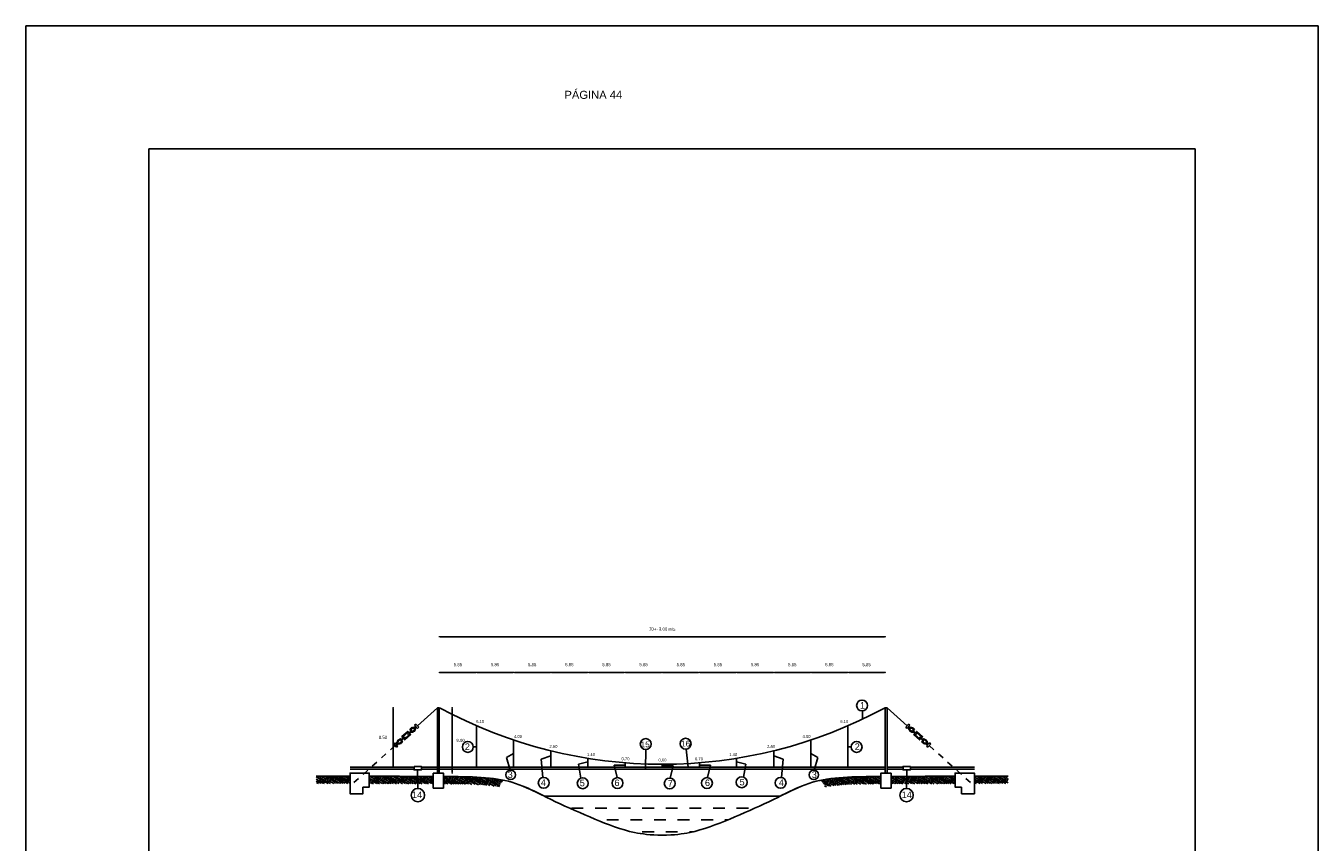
# Model space of a CAD drawing. Header units: metres. Extents: x 2644 to 4131, y 3282 to 4383.
# Tile 40 of 53: x 3071 to 3092, y 4370 to 4383. Entities that reach past the tile are written whole.
import ezdxf

# ---------------------------------------------------------------- set-up
doc = ezdxf.new("R2010")
doc.units = ezdxf.units.M
doc.linetypes.add('ACAD_ISO03W100', pattern=[30, 12, -18])
doc.layers.add('Dibujo', color=7, linetype='Continuous')
doc.styles.get("Standard").update_dxf_attribs({"font": 'arial.ttf'})
doc.dimstyles.new('gestion', dxfattribs={"dimscale": 0, "dimtxt": 0.025, "dimasz": 0.025, "dimexe": 0.02, "dimexo": 0.07, "dimgap": 0.01, "dimtad": 2, "dimtih": 1, "dimtoh": 1, "dimzin": 0, "dimdsep": 46, "dimtxsty": 'Standard', "dimblk": 'DOT', "dimcen": 0, "dimse1": 1, "dimse2": 1, "dimadec": 0, "dimazin": 0, "dimtm": 1e-09, "dimtfac": 1, "dimtix": 1, "dimtmove": 1, "dimatfit": 0, "dimldrblk": 'DOTSMALL', "dimfxl": 1, "dimtolj": 1, "dimtzin": 0, "dimarcsym": 2})
pattern_1 = [(241, (1828.41865, 2989.29177), (0.0298835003, -0.1042161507), [0.076661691, -0.076661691]), (241, (1828.4438, 2989.27783), (0.0298835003, -0.1042161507), [0.076661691, -0.076661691]), (241, (1828.46894, 2989.263895), (0.0298835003, -0.1042161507), [0.076661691, -0.076661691]), (331, (1828.472676, 2989.25087), (0.1042161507, 0.0298835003), [0.076661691, -0.076661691]), (331, (1828.45874, 2989.225724), (0.1042161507, 0.0298835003), [0.076661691, -0.076661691]), (331, (1828.4448, 2989.20058), (0.1042161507, 0.0298835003), [0.076661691, -0.076661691])]

# ---------------------------------------------------------------- blocks, each defined once
blk = doc.blocks.new('_Dot')
at = {"color": 0, "linetype": 'ByBlock', "lineweight": -2}
blk.add_line((-0.5, 0), (-1, 0), dxfattribs=at)
at = {"color": 0, "linetype": 'ByBlock', "const_width": 0.5}
blk.add_lwpolyline([(-0.25, 0, 1), (0.25, 0, 1)], format="xyb", close=True, dxfattribs=at)
blk = doc.blocks.new('*D452')
at = {"color": 0, "lineweight": -2, "transparency": 16777216}
blk.add_line((3077.754, 4372.455), (3078.308, 4372.455), dxfattribs=at)
at = {"layer": 'Defpoints', "color": 0, "transparency": 16777216}
for p in [(3078.333, 4372.455), (3077.729, 4370.916), (3078.333, 4370.916)]:
    blk.add_point(p, dxfattribs=at)
at = {"color": 0, "lineweight": -2, "transparency": 16777216, "xscale": 0.025, "yscale": 0.025, "zscale": 0.025, "rotation": 180}
blk.add_blockref('_Dot', (3077.729, 4372.455), dxfattribs=at)
at = {"color": 0, "lineweight": -2, "transparency": 16777216, "xscale": 0.025, "yscale": 0.025, "zscale": 0.025}
blk.add_blockref('_Dot', (3078.333, 4372.455), dxfattribs=at)
at = {"color": 0, "transparency": 16777216, "insert": (3078.031, 4372.581), "char_height": 0.05, "attachment_point": 5}
blk.add_mtext('\\A1;5.85', dxfattribs=at)
blk = doc.blocks.new('_DotSmall')
at = {"color": 0, "linetype": 'ByBlock', "const_width": 0.5}
blk.add_lwpolyline([(-0.0625, 0, 1), (0.0625, 0, 1)], format="xyb", close=True, dxfattribs=at)
blk = doc.blocks.new('*D453')
at = {"color": 0, "lineweight": -2, "transparency": 16777216}
blk.add_line((3077.754, 4373.035), (3084.948, 4373.035), dxfattribs=at)
at = {"layer": 'Defpoints', "color": 0, "transparency": 16777216}
for p in [(3084.973, 4373.035), (3077.729, 4370.916), (3084.973, 4370.916)]:
    blk.add_point(p, dxfattribs=at)
at = {"color": 0, "lineweight": -2, "transparency": 16777216, "xscale": 0.025, "yscale": 0.025, "zscale": 0.025, "rotation": 180}
blk.add_blockref('_Dot', (3077.729, 4373.035), dxfattribs=at)
at = {"color": 0, "lineweight": -2, "transparency": 16777216, "xscale": 0.025, "yscale": 0.025, "zscale": 0.025}
blk.add_blockref('_Dot', (3084.973, 4373.035), dxfattribs=at)
at = {"color": 0, "transparency": 16777216, "insert": (3081.351, 4373.16), "char_height": 0.05, "attachment_point": 5}
blk.add_mtext('\\A1;70+- 3.00 mts', dxfattribs=at)
blk = doc.blocks.new('*D454')
at = {"color": 0, "lineweight": -2, "transparency": 16777216}
blk.add_line((3078.358, 4372.455), (3078.911, 4372.455), dxfattribs=at)
at = {"layer": 'Defpoints', "color": 0, "transparency": 16777216}
for p in [(3078.936, 4372.455), (3078.333, 4370.916), (3078.936, 4370.916)]:
    blk.add_point(p, dxfattribs=at)
at = {"color": 0, "lineweight": -2, "transparency": 16777216, "xscale": 0.025, "yscale": 0.025, "zscale": 0.025, "rotation": 180}
blk.add_blockref('_Dot', (3078.333, 4372.455), dxfattribs=at)
at = {"color": 0, "lineweight": -2, "transparency": 16777216, "xscale": 0.025, "yscale": 0.025, "zscale": 0.025}
blk.add_blockref('_Dot', (3078.936, 4372.455), dxfattribs=at)
at = {"color": 0, "transparency": 16777216, "insert": (3078.635, 4372.581), "char_height": 0.05, "attachment_point": 5}
blk.add_mtext('\\A1;5.85', dxfattribs=at)
blk = doc.blocks.new('*D455')
at = {"color": 0, "lineweight": -2, "transparency": 16777216}
blk.add_line((3078.961, 4372.455), (3079.515, 4372.455), dxfattribs=at)
at = {"layer": 'Defpoints', "color": 0, "transparency": 16777216}
for p in [(3079.54, 4372.455), (3078.936, 4370.916), (3079.54, 4370.916)]:
    blk.add_point(p, dxfattribs=at)
at = {"color": 0, "lineweight": -2, "transparency": 16777216, "xscale": 0.025, "yscale": 0.025, "zscale": 0.025, "rotation": 180}
blk.add_blockref('_Dot', (3078.936, 4372.455), dxfattribs=at)
at = {"color": 0, "lineweight": -2, "transparency": 16777216, "xscale": 0.025, "yscale": 0.025, "zscale": 0.025}
blk.add_blockref('_Dot', (3079.54, 4372.455), dxfattribs=at)
at = {"color": 0, "transparency": 16777216, "insert": (3079.238, 4372.581), "char_height": 0.05, "attachment_point": 5}
blk.add_mtext('\\A1;5.85', dxfattribs=at)
blk = doc.blocks.new('*D456')
at = {"color": 0, "lineweight": -2, "transparency": 16777216}
blk.add_line((3079.565, 4372.455), (3080.119, 4372.455), dxfattribs=at)
at = {"layer": 'Defpoints', "color": 0, "transparency": 16777216}
for p in [(3080.144, 4372.455), (3079.54, 4370.916), (3080.144, 4370.916)]:
    blk.add_point(p, dxfattribs=at)
at = {"color": 0, "lineweight": -2, "transparency": 16777216, "xscale": 0.025, "yscale": 0.025, "zscale": 0.025, "rotation": 180}
blk.add_blockref('_Dot', (3079.54, 4372.455), dxfattribs=at)
at = {"color": 0, "lineweight": -2, "transparency": 16777216, "xscale": 0.025, "yscale": 0.025, "zscale": 0.025}
blk.add_blockref('_Dot', (3080.144, 4372.455), dxfattribs=at)
at = {"color": 0, "transparency": 16777216, "insert": (3079.842, 4372.581), "char_height": 0.05, "attachment_point": 5}
blk.add_mtext('\\A1;5.85', dxfattribs=at)
blk = doc.blocks.new('*D457')
at = {"color": 0, "lineweight": -2, "transparency": 16777216}
blk.add_line((3080.169, 4372.455), (3080.722, 4372.455), dxfattribs=at)
at = {"layer": 'Defpoints', "color": 0, "transparency": 16777216}
for p in [(3080.747, 4372.455), (3080.144, 4370.916), (3080.747, 4370.916)]:
    blk.add_point(p, dxfattribs=at)
at = {"color": 0, "lineweight": -2, "transparency": 16777216, "xscale": 0.025, "yscale": 0.025, "zscale": 0.025, "rotation": 180}
blk.add_blockref('_Dot', (3080.144, 4372.455), dxfattribs=at)
at = {"color": 0, "lineweight": -2, "transparency": 16777216, "xscale": 0.025, "yscale": 0.025, "zscale": 0.025}
blk.add_blockref('_Dot', (3080.747, 4372.455), dxfattribs=at)
at = {"color": 0, "transparency": 16777216, "insert": (3080.445, 4372.581), "char_height": 0.05, "attachment_point": 5}
blk.add_mtext('\\A1;5.85', dxfattribs=at)
blk = doc.blocks.new('*D458')
at = {"color": 0, "lineweight": -2, "transparency": 16777216}
blk.add_line((3080.772, 4372.455), (3081.326, 4372.455), dxfattribs=at)
at = {"layer": 'Defpoints', "color": 0, "transparency": 16777216}
for p in [(3081.351, 4372.455), (3080.747, 4370.916), (3081.351, 4370.916)]:
    blk.add_point(p, dxfattribs=at)
at = {"color": 0, "lineweight": -2, "transparency": 16777216, "xscale": 0.025, "yscale": 0.025, "zscale": 0.025, "rotation": 180}
blk.add_blockref('_Dot', (3080.747, 4372.455), dxfattribs=at)
at = {"color": 0, "lineweight": -2, "transparency": 16777216, "xscale": 0.025, "yscale": 0.025, "zscale": 0.025}
blk.add_blockref('_Dot', (3081.351, 4372.455), dxfattribs=at)
at = {"color": 0, "transparency": 16777216, "insert": (3081.049, 4372.581), "char_height": 0.05, "attachment_point": 5}
blk.add_mtext('\\A1;5.85', dxfattribs=at)
blk = doc.blocks.new('*D459')
at = {"color": 0, "lineweight": -2, "transparency": 16777216}
blk.add_line((3081.376, 4372.455), (3081.93, 4372.455), dxfattribs=at)
at = {"layer": 'Defpoints', "color": 0, "transparency": 16777216}
for p in [(3081.955, 4372.455), (3081.351, 4370.916), (3081.955, 4370.916)]:
    blk.add_point(p, dxfattribs=at)
at = {"color": 0, "lineweight": -2, "transparency": 16777216, "xscale": 0.025, "yscale": 0.025, "zscale": 0.025, "rotation": 180}
blk.add_blockref('_Dot', (3081.351, 4372.455), dxfattribs=at)
at = {"color": 0, "lineweight": -2, "transparency": 16777216, "xscale": 0.025, "yscale": 0.025, "zscale": 0.025}
blk.add_blockref('_Dot', (3081.955, 4372.455), dxfattribs=at)
at = {"color": 0, "transparency": 16777216, "insert": (3081.653, 4372.581), "char_height": 0.05, "attachment_point": 5}
blk.add_mtext('\\A1;5.85', dxfattribs=at)
blk = doc.blocks.new('*D460')
at = {"color": 0, "lineweight": -2, "transparency": 16777216}
blk.add_line((3081.98, 4372.455), (3082.533, 4372.455), dxfattribs=at)
at = {"layer": 'Defpoints', "color": 0, "transparency": 16777216}
for p in [(3082.558, 4372.455), (3081.955, 4370.916), (3082.558, 4370.916)]:
    blk.add_point(p, dxfattribs=at)
at = {"color": 0, "lineweight": -2, "transparency": 16777216, "xscale": 0.025, "yscale": 0.025, "zscale": 0.025, "rotation": 180}
blk.add_blockref('_Dot', (3081.955, 4372.455), dxfattribs=at)
at = {"color": 0, "lineweight": -2, "transparency": 16777216, "xscale": 0.025, "yscale": 0.025, "zscale": 0.025}
blk.add_blockref('_Dot', (3082.558, 4372.455), dxfattribs=at)
at = {"color": 0, "transparency": 16777216, "insert": (3082.256, 4372.581), "char_height": 0.05, "attachment_point": 5}
blk.add_mtext('\\A1;5.85', dxfattribs=at)
blk = doc.blocks.new('*D461')
at = {"color": 0, "lineweight": -2, "transparency": 16777216}
blk.add_line((3082.583, 4372.455), (3083.137, 4372.455), dxfattribs=at)
at = {"layer": 'Defpoints', "color": 0, "transparency": 16777216}
for p in [(3083.162, 4372.455), (3082.558, 4370.916), (3083.162, 4370.916)]:
    blk.add_point(p, dxfattribs=at)
at = {"color": 0, "lineweight": -2, "transparency": 16777216, "xscale": 0.025, "yscale": 0.025, "zscale": 0.025, "rotation": 180}
blk.add_blockref('_Dot', (3082.558, 4372.455), dxfattribs=at)
at = {"color": 0, "lineweight": -2, "transparency": 16777216, "xscale": 0.025, "yscale": 0.025, "zscale": 0.025}
blk.add_blockref('_Dot', (3083.162, 4372.455), dxfattribs=at)
at = {"color": 0, "transparency": 16777216, "insert": (3082.86, 4372.581), "char_height": 0.05, "attachment_point": 5}
blk.add_mtext('\\A1;5.85', dxfattribs=at)
blk = doc.blocks.new('*D462')
at = {"color": 0, "lineweight": -2, "transparency": 16777216}
blk.add_line((3083.187, 4372.455), (3083.74, 4372.455), dxfattribs=at)
at = {"layer": 'Defpoints', "color": 0, "transparency": 16777216}
for p in [(3083.765, 4372.455), (3083.162, 4370.916), (3083.765, 4370.916)]:
    blk.add_point(p, dxfattribs=at)
at = {"color": 0, "lineweight": -2, "transparency": 16777216, "xscale": 0.025, "yscale": 0.025, "zscale": 0.025, "rotation": 180}
blk.add_blockref('_Dot', (3083.162, 4372.455), dxfattribs=at)
at = {"color": 0, "lineweight": -2, "transparency": 16777216, "xscale": 0.025, "yscale": 0.025, "zscale": 0.025}
blk.add_blockref('_Dot', (3083.765, 4372.455), dxfattribs=at)
at = {"color": 0, "transparency": 16777216, "insert": (3083.464, 4372.581), "char_height": 0.05, "attachment_point": 5}
blk.add_mtext('\\A1;5.85', dxfattribs=at)
blk = doc.blocks.new('*D463')
at = {"color": 0, "lineweight": -2, "transparency": 16777216}
blk.add_line((3083.79, 4372.455), (3084.344, 4372.455), dxfattribs=at)
at = {"layer": 'Defpoints', "color": 0, "transparency": 16777216}
for p in [(3084.369, 4372.455), (3083.765, 4370.916), (3084.369, 4370.916)]:
    blk.add_point(p, dxfattribs=at)
at = {"color": 0, "lineweight": -2, "transparency": 16777216, "xscale": 0.025, "yscale": 0.025, "zscale": 0.025, "rotation": 180}
blk.add_blockref('_Dot', (3083.765, 4372.455), dxfattribs=at)
at = {"color": 0, "lineweight": -2, "transparency": 16777216, "xscale": 0.025, "yscale": 0.025, "zscale": 0.025}
blk.add_blockref('_Dot', (3084.369, 4372.455), dxfattribs=at)
at = {"color": 0, "transparency": 16777216, "insert": (3084.067, 4372.581), "char_height": 0.05, "attachment_point": 5}
blk.add_mtext('\\A1;5.85', dxfattribs=at)
blk = doc.blocks.new('*D464')
at = {"color": 0, "lineweight": -2, "transparency": 16777216}
blk.add_line((3084.394, 4372.455), (3084.948, 4372.455), dxfattribs=at)
at = {"layer": 'Defpoints', "color": 0, "transparency": 16777216}
for p in [(3084.973, 4372.455), (3084.369, 4370.916), (3084.973, 4370.916)]:
    blk.add_point(p, dxfattribs=at)
at = {"color": 0, "lineweight": -2, "transparency": 16777216, "xscale": 0.025, "yscale": 0.025, "zscale": 0.025, "rotation": 180}
blk.add_blockref('_Dot', (3084.369, 4372.455), dxfattribs=at)
at = {"color": 0, "lineweight": -2, "transparency": 16777216, "xscale": 0.025, "yscale": 0.025, "zscale": 0.025}
blk.add_blockref('_Dot', (3084.973, 4372.455), dxfattribs=at)
at = {"color": 0, "transparency": 16777216, "insert": (3084.671, 4372.581), "char_height": 0.05, "attachment_point": 5}
blk.add_mtext('\\A1;5.85', dxfattribs=at)
blk = doc.blocks.new('*D679')
at = {"color": 0, "lineweight": -2, "transparency": 16777216}
blk.add_line((3077.938, 4370.844), (3077.938, 4371.856), dxfattribs=at)
at = {"layer": 'Defpoints', "color": 0, "transparency": 16777216}
for p in [(3077.729, 4371.881), (3077.938, 4371.881), (3077.729, 4370.819)]:
    blk.add_point(p, dxfattribs=at)
at = {"color": 0, "lineweight": -2, "transparency": 16777216, "xscale": 0.025, "yscale": 0.025, "zscale": 0.025}
for p, rotation in [((3077.938, 4371.881), 90), ((3077.938, 4370.819), 270)]:
    blk.add_blockref('_Dot', p, dxfattribs=dict(at, rotation=rotation))
at = {"color": 0, "transparency": 16777216, "insert": (3078.073, 4371.35), "char_height": 0.05, "attachment_point": 5}
blk.add_mtext('\\A1;9.00', dxfattribs=at)
blk = doc.blocks.new('*D680')
at = {"color": 0, "lineweight": -2, "transparency": 16777216}
blk.add_line((3076.978, 4370.941), (3076.978, 4371.856), dxfattribs=at)
at = {"layer": 'Defpoints', "color": 0, "transparency": 16777216}
for p in [(3076.978, 4371.881), (3077.697, 4371.881), (3077.318, 4370.916)]:
    blk.add_point(p, dxfattribs=at)
at = {"color": 0, "lineweight": -2, "transparency": 16777216, "xscale": 0.025, "yscale": 0.025, "zscale": 0.025}
for p, rotation in [((3076.978, 4371.881), 90), ((3076.978, 4370.916), 270)]:
    blk.add_blockref('_Dot', p, dxfattribs=dict(at, rotation=rotation))
at = {"color": 0, "transparency": 16777216, "insert": (3076.813, 4371.399), "char_height": 0.05, "attachment_point": 5}
blk.add_mtext('\\A1;8.50', dxfattribs=at)

msp = doc.modelspace()

# ---------------------------------------------------------------- hatches: boundary and pattern name
at = {"transparency": 33554687}
h = msp.add_hatch(dxfattribs=at)
h.set_pattern_fill('EARTH', color=256, scale=0.012073, angle=241)
h.set_pattern_definition(pattern_1)
edge = h.paths.add_edge_path()
edge.add_spline(control_points=[(3076.278, 4370.768), (3076.122, 4370.768), (3075.941, 4370.768), (3075.728, 4370.768)], knot_values=[0, 0, 0, 0, 0.223346, 0.223346, 0.223346, 0.223346], degree=3, periodic=0)
edge.add_line((3075.728, 4370.768), (3075.728, 4370.647))
edge.add_spline(control_points=[(3075.728, 4370.647), (3075.92, 4370.647), (3076.086, 4370.647), (3076.247, 4370.647), (3076.263, 4370.647), (3076.278, 4370.647)], knot_values=[0, 0, 0, 0, 0.201552, 0.201552, 0.223346, 0.223346, 0.223346, 0.223346], degree=3, periodic=0)
edge.add_line((3076.278, 4370.647), (3076.278, 4370.768))
h = msp.add_hatch(dxfattribs=at)
h.set_pattern_fill('EARTH', color=256, scale=0.012073, angle=241)
h.set_pattern_definition(pattern_1)
edge = h.paths.add_edge_path()
edge.add_spline(control_points=[(3077.631, 4370.764), (3077.523, 4370.764), (3077.246, 4370.765), (3076.926, 4370.767), (3076.591, 4370.767)], knot_values=[0.391055, 0.391055, 0.391055, 0.391055, 0.816754, 1.425699, 1.425699, 1.425699, 1.425699], degree=3, periodic=0)
edge.add_line((3076.591, 4370.767), (3076.591, 4370.646))
edge.add_spline(control_points=[(3076.591, 4370.646), (3076.702, 4370.646), (3076.797, 4370.646), (3077.047, 4370.645), (3077.169, 4370.645), (3077.406, 4370.644), (3077.522, 4370.644), (3077.63, 4370.643)], knot_values=[0.391202, 0.391202, 0.391202, 0.391202, 0.592546, 0.592546, 0.995527, 0.995527, 1.425699, 1.425699, 1.425699, 1.425699], degree=3, periodic=0)
edge.add_line((3077.631, 4370.643), (3077.631, 4370.764))
h = msp.add_hatch(dxfattribs=at)
h.set_pattern_fill('EARTH', color=256, scale=0.012073, angle=241)
h.set_pattern_definition(pattern_1)
edge = h.paths.add_edge_path()
edge.add_spline(control_points=[(3078.77, 4370.704), (3078.718, 4370.714), (3078.503, 4370.749), (3078.185, 4370.76), (3077.879, 4370.763), (3077.796, 4370.763)], knot_values=[1.649805, 1.649805, 1.649805, 1.649805, 1.976795, 2.976795, 3.32699, 3.32699, 3.32699, 3.32699], degree=3, periodic=0)
edge.add_line((3077.796, 4370.763), (3077.796, 4370.642))
edge.add_spline(control_points=[(3077.796, 4370.642), (3077.92, 4370.642), (3078.035, 4370.64), (3078.25, 4370.636), (3078.35, 4370.632), (3078.534, 4370.618), (3078.617, 4370.609), (3078.697, 4370.595), (3078.698, 4370.594), (3078.7, 4370.594)], knot_values=[1.650847, 1.650847, 1.650847, 1.650847, 2.174145, 2.174145, 2.698486, 2.698486, 3.216199, 3.216199, 3.22529, 3.22529, 3.22529, 3.22529], degree=3, periodic=0)
edge.add_line((3078.7, 4370.594), (3078.77, 4370.704))
h = msp.add_hatch(dxfattribs=at)
h.set_pattern_fill('EARTH', color=256, scale=0.012073, angle=241)
h.set_pattern_definition(pattern_1)
edge = h.paths.add_edge_path()
edge.add_spline(control_points=[(3083.932, 4370.704), (3083.984, 4370.714), (3084.199, 4370.749), (3084.517, 4370.76), (3084.823, 4370.763), (3084.906, 4370.763)], knot_values=[1.649805, 1.649805, 1.649805, 1.649805, 1.976795, 2.976795, 3.32699, 3.32699, 3.32699, 3.32699], degree=3, periodic=0)
edge.add_line((3084.906, 4370.763), (3084.906, 4370.642))
edge.add_spline(control_points=[(3084.906, 4370.642), (3084.782, 4370.642), (3084.667, 4370.64), (3084.451, 4370.636), (3084.352, 4370.632), (3084.168, 4370.618), (3084.085, 4370.609), (3084.005, 4370.595), (3084.003, 4370.594), (3084.002, 4370.594)], knot_values=[1.650847, 1.650847, 1.650847, 1.650847, 2.174145, 2.174145, 2.698486, 2.698486, 3.216199, 3.216199, 3.22529, 3.22529, 3.22529, 3.22529], degree=3, periodic=0)
edge.add_line((3084.002, 4370.594), (3083.932, 4370.704))
h = msp.add_hatch(dxfattribs=at)
h.set_pattern_fill('EARTH', color=256, scale=0.012073, angle=241)
h.set_pattern_definition(pattern_1)
edge = h.paths.add_edge_path()
edge.add_spline(control_points=[(3085.071, 4370.764), (3085.179, 4370.764), (3085.456, 4370.765), (3085.775, 4370.767), (3086.111, 4370.767)], knot_values=[0.391055, 0.391055, 0.391055, 0.391055, 0.816754, 1.425699, 1.425699, 1.425699, 1.425699], degree=3, periodic=0)
edge.add_line((3086.111, 4370.767), (3086.111, 4370.646))
edge.add_spline(control_points=[(3086.111, 4370.646), (3086, 4370.646), (3085.905, 4370.646), (3085.655, 4370.645), (3085.533, 4370.645), (3085.295, 4370.644), (3085.18, 4370.644), (3085.072, 4370.643)], knot_values=[0.391202, 0.391202, 0.391202, 0.391202, 0.592546, 0.592546, 0.995527, 0.995527, 1.425699, 1.425699, 1.425699, 1.425699], degree=3, periodic=0)
edge.add_line((3085.071, 4370.643), (3085.071, 4370.764))
h = msp.add_hatch(dxfattribs=at)
h.set_pattern_fill('EARTH', color=256, scale=0.012073, angle=241)
h.set_pattern_definition(pattern_1)
edge = h.paths.add_edge_path()
edge.add_spline(control_points=[(3086.424, 4370.768), (3086.58, 4370.768), (3086.761, 4370.768), (3086.973, 4370.768)], knot_values=[0, 0, 0, 0, 0.223346, 0.223346, 0.223346, 0.223346], degree=3, periodic=0)
edge.add_line((3086.973, 4370.768), (3086.973, 4370.647))
edge.add_spline(control_points=[(3086.973, 4370.647), (3086.782, 4370.647), (3086.616, 4370.647), (3086.455, 4370.647), (3086.439, 4370.647), (3086.424, 4370.647)], knot_values=[0, 0, 0, 0, 0.201552, 0.201552, 0.223346, 0.223346, 0.223346, 0.223346], degree=3, periodic=0)
edge.add_line((3086.424, 4370.647), (3086.424, 4370.768))
h = msp.add_hatch()
h.set_pattern_fill('DASH', color=256, scale=0.060364, angle=180)
h.set_pattern_definition([(180, (-2087.69657, -1352.1624), (-0.191654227, -0.191654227), [0.191654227, -0.191654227])])
edge = h.paths.add_edge_path()
edge.add_spline(control_points=[(3081.351, 4369.808), (3081.551, 4369.813), (3081.907, 4369.853), (3082.442, 4370.066), (3082.957, 4370.288), (3083.207, 4370.413), (3083.265, 4370.442)], knot_values=[4.68403, 4.68403, 4.68403, 4.68403, 5.234078, 6.234078, 7.234078, 7.550048, 7.550048, 7.550048, 7.550048], degree=3, periodic=0)
edge.add_line((3083.265, 4370.442), (3079.437, 4370.442))
edge.add_spline(control_points=[(3079.437, 4370.442), (3079.495, 4370.413), (3079.745, 4370.288), (3080.26, 4370.066), (3080.795, 4369.853), (3081.151, 4369.813), (3081.351, 4369.808)], knot_values=[4.68403, 4.68403, 4.68403, 4.68403, 5, 6, 7, 7.550048, 7.550048, 7.550048, 7.550048], degree=3, periodic=0)

# ---------------------------------------------------------------- linework, layer by layer
for p, q in [((3077.697, 4371.881), (3077.372, 4371.589)), ((3077.697, 4370.819), (3077.697, 4371.881)), ((3077.697, 4371.881), (3077.729, 4371.881)), ((3077.729, 4370.819), (3077.729, 4371.881)), ((3084.604, 4371.694), (3084.604, 4371.828)), ((3084.973, 4370.819), (3084.973, 4371.881)), ((3085.005, 4371.881), (3084.973, 4371.881)), ((3085.005, 4370.819), (3085.005, 4371.881)), ((3085.005, 4371.881), (3085.33, 4371.589)), ((3077.348, 4371.616), (3077.328, 4371.598)), ((3077.328, 4371.598), (3077.375, 4371.545)), ((3077.395, 4371.563), (3077.348, 4371.616)), ((3078.333, 4370.916), (3078.333, 4371.588)), ((3084.369, 4370.916), (3084.369, 4371.588)), ((3085.307, 4371.563), (3085.353, 4371.616)), ((3085.373, 4371.598), (3085.327, 4371.545)), ((3085.353, 4371.616), (3085.373, 4371.598)), ((3077.107, 4371.361), (3077.141, 4371.389)), ((3077.119, 4371.358), (3077.147, 4371.382)), ((3077.15, 4371.397), (3077.161, 4371.406)), ((3077.157, 4371.39), (3077.167, 4371.399)), ((3077.226, 4371.465), (3077.216, 4371.456)), ((3077.233, 4371.457), (3077.222, 4371.448)), ((3077.264, 4371.497), (3077.236, 4371.472)), ((3077.275, 4371.494), (3077.242, 4371.465)), ((3077.375, 4371.545), (3077.395, 4371.563)), ((3085.327, 4371.545), (3085.307, 4371.563)), ((3085.426, 4371.494), (3085.46, 4371.465)), ((3085.438, 4371.497), (3085.466, 4371.472)), ((3085.469, 4371.457), (3085.48, 4371.448)), ((3085.475, 4371.465), (3085.486, 4371.456)), ((3085.545, 4371.39), (3085.535, 4371.399)), ((3085.552, 4371.397), (3085.541, 4371.406)), ((3085.583, 4371.358), (3085.554, 4371.382)), ((3085.594, 4371.361), (3085.561, 4371.389)), ((3077.008, 4371.31), (3076.988, 4371.292)), ((3076.988, 4371.292), (3077.034, 4371.239)), ((3077.055, 4371.256), (3077.008, 4371.31)), ((3077.034, 4371.239), (3077.055, 4371.256)), ((3078.281, 4371.243), (3078.333, 4371.243)), ((3078.936, 4370.916), (3078.936, 4371.356)), ((3079.54, 4370.916), (3079.54, 4371.181)), ((3081.078, 4370.884), (3081.085, 4371.202)), ((3081.774, 4370.916), (3081.74, 4371.208)), ((3083.162, 4370.916), (3083.162, 4371.181)), ((3083.765, 4370.916), (3083.765, 4371.356)), ((3084.421, 4371.243), (3084.369, 4371.243)), ((3085.647, 4371.256), (3085.694, 4371.31)), ((3085.667, 4371.239), (3085.647, 4371.256)), ((3085.714, 4371.292), (3085.667, 4371.239)), ((3085.694, 4371.31), (3085.714, 4371.292)), ((3078.936, 4371.136), (3078.822, 4371.073)), ((3078.822, 4371.073), (3078.88, 4370.867)), ((3079.54, 4371.101), (3079.385, 4371.044)), ((3079.385, 4371.044), (3079.411, 4370.747)), ((3080.144, 4371.002), (3079.991, 4370.965)), ((3079.991, 4370.965), (3080.031, 4370.738)), ((3080.144, 4370.916), (3080.144, 4371.059)), ((3080.747, 4370.95), (3080.569, 4370.946)), ((3080.569, 4370.946), (3080.617, 4370.746)), ((3080.747, 4370.916), (3080.747, 4370.986)), ((3081.351, 4370.916), (3081.351, 4370.962)), ((3081.351, 4370.942), (3081.529, 4370.937)), ((3081.955, 4370.916), (3081.955, 4370.986)), ((3081.955, 4370.95), (3082.133, 4370.946)), ((3082.133, 4370.946), (3082.085, 4370.746)), ((3082.558, 4370.916), (3082.558, 4371.059)), ((3082.558, 4371.002), (3082.711, 4370.965)), ((3082.711, 4370.965), (3082.673, 4370.752)), ((3083.162, 4371.101), (3083.316, 4371.044)), ((3083.316, 4371.044), (3083.291, 4370.747)), ((3083.765, 4371.136), (3083.879, 4371.073)), ((3083.879, 4371.073), (3083.822, 4370.867)), ((3076.278, 4370.916), (3077.318, 4370.916)), ((3076.278, 4370.884), (3077.318, 4370.884)), ((3077.38, 4370.569), (3077.376, 4370.871)), ((3077.438, 4370.916), (3077.697, 4370.916)), ((3077.438, 4370.884), (3077.697, 4370.884)), ((3077.729, 4370.916), (3084.973, 4370.916)), ((3077.729, 4370.916), (3078.477, 4370.916)), ((3077.729, 4370.884), (3084.973, 4370.884)), ((3081.529, 4370.937), (3081.481, 4370.738)), ((3085.264, 4370.916), (3085.005, 4370.916)), ((3085.264, 4370.884), (3085.005, 4370.884)), ((3085.322, 4370.569), (3085.326, 4370.871)), ((3086.424, 4370.916), (3085.384, 4370.916)), ((3086.424, 4370.884), (3085.384, 4370.884))]:
    msp.add_line(p, q)
at = {"linetype": 'ACAD_ISO03W100', "ltscale": 0.0005}
for p, q in [((3077.011, 4371.265), (3076.278, 4370.607)), ((3085.691, 4371.265), (3086.424, 4370.607))]:
    msp.add_line(p, q, dxfattribs=at)
at = {"color": 7, "lineweight": 0}
for p, q in [((3083.265, 4370.442), (3079.437, 4370.442)), ((3079.437, 4370.442), (3083.265, 4370.442))]:
    msp.add_line(p, q, dxfattribs=at)
for points in [[(3077.141, 4371.389), (3077.121, 4371.412), (3077.215, 4371.495), (3077.236, 4371.472)], [(3077.15, 4371.397), (3077.138, 4371.411), (3077.214, 4371.478), (3077.226, 4371.465)], [(3077.242, 4371.465), (3077.262, 4371.442), (3077.167, 4371.359), (3077.147, 4371.382)], [(3077.233, 4371.457), (3077.245, 4371.443), (3077.169, 4371.376), (3077.157, 4371.39)], [(3077.167, 4371.399), (3077.161, 4371.406)], [(3077.216, 4371.456), (3077.222, 4371.448)], [(3085.46, 4371.465), (3085.44, 4371.442), (3085.534, 4371.359), (3085.554, 4371.382)], [(3085.469, 4371.457), (3085.457, 4371.443), (3085.533, 4371.376), (3085.545, 4371.39)], [(3085.561, 4371.389), (3085.581, 4371.412), (3085.486, 4371.495), (3085.466, 4371.472)], [(3085.552, 4371.397), (3085.564, 4371.411), (3085.488, 4371.478), (3085.475, 4371.465)], [(3085.486, 4371.456), (3085.48, 4371.448)], [(3085.535, 4371.399), (3085.541, 4371.406)], [(3076.487, 4370.591), (3076.487, 4370.483), (3076.278, 4370.483), (3076.278, 4370.819), (3076.487, 4370.819)], [(3076.278, 4370.591), (3076.278, 4370.819), (3076.591, 4370.819), (3076.591, 4370.591), (3076.487, 4370.591)], [(3076.487, 4370.591), (3076.487, 4370.483), (3076.278, 4370.483), (3076.278, 4370.819), (3076.487, 4370.819)], [(3076.278, 4370.591), (3076.278, 4370.819), (3076.591, 4370.819), (3076.591, 4370.591), (3076.487, 4370.591)], [(3086.424, 4370.591), (3086.424, 4370.819), (3086.111, 4370.819), (3086.111, 4370.591), (3086.215, 4370.591)], [(3086.215, 4370.591), (3086.215, 4370.483), (3086.424, 4370.483), (3086.424, 4370.819), (3086.215, 4370.819)]]:
    msp.add_lwpolyline(points)
for points in [[(3077.318, 4370.928), (3077.438, 4370.928), (3077.438, 4370.871), (3077.318, 4370.871)], [(3077.631, 4370.819), (3077.796, 4370.819), (3077.796, 4370.576), (3077.631, 4370.576)], [(3085.071, 4370.819), (3084.906, 4370.819), (3084.906, 4370.576), (3085.071, 4370.576)], [(3085.384, 4370.928), (3085.264, 4370.928), (3085.264, 4370.871), (3085.384, 4370.871)]]:
    msp.add_lwpolyline(points, close=True)
for centre, radius in [((3084.599, 4371.917), 0.0887), ((3077.346, 4371.567), 0.0079), ((3085.356, 4371.567), 0.0079), ((3077.073, 4371.354), 0.0079), ((3077.087, 4371.363), 0.0079), ((3077.261, 4371.53), 0.0079), ((3077.261, 4371.53), 0.0079), ((3077.261, 4371.53), 0.0079), ((3077.261, 4371.53), 0.0079), ((3077.266, 4371.515), 0.0079), ((3077.266, 4371.515), 0.0079), ((3077.266, 4371.515), 0.0079), ((3077.273, 4371.541), 0.0079), ((3077.273, 4371.541), 0.0079), ((3077.273, 4371.541), 0.0079), ((3077.285, 4371.551), 0.0079), ((3077.285, 4371.551), 0.0079), ((3077.285, 4371.551), 0.0079), ((3077.285, 4371.551), 0.0079), ((3077.296, 4371.492), 0.0079), ((3077.301, 4371.553), 0.0079), ((3077.301, 4371.553), 0.0079), ((3077.301, 4371.553), 0.0079), ((3077.309, 4371.5), 0.0079), ((3077.309, 4371.5), 0.0079), ((3077.309, 4371.5), 0.0079), ((3077.309, 4371.5), 0.0079), ((3077.316, 4371.555), 0.0079), ((3077.323, 4371.508), 0.0079), ((3077.323, 4371.508), 0.0079), ((3077.323, 4371.508), 0.0079), ((3077.323, 4371.508), 0.0079), ((3077.33, 4371.522), 0.0079), ((3077.331, 4371.561), 0.0079), ((3077.338, 4371.536), 0.0079), ((3081.083, 4371.29), 0.0887), ((3081.73, 4371.296), 0.0887), ((3085.364, 4371.536), 0.0079), ((3085.371, 4371.561), 0.0079), ((3085.372, 4371.522), 0.0079), ((3085.379, 4371.508), 0.0079), ((3085.379, 4371.508), 0.0079), ((3085.379, 4371.508), 0.0079), ((3085.379, 4371.508), 0.0079), ((3085.386, 4371.555), 0.0079), ((3085.392, 4371.5), 0.0079), ((3085.392, 4371.5), 0.0079), ((3085.392, 4371.5), 0.0079), ((3085.392, 4371.5), 0.0079), ((3085.401, 4371.553), 0.0079), ((3085.401, 4371.553), 0.0079), ((3085.401, 4371.553), 0.0079), ((3085.406, 4371.492), 0.0079), ((3085.417, 4371.551), 0.0079), ((3085.417, 4371.551), 0.0079), ((3085.417, 4371.551), 0.0079), ((3085.417, 4371.551), 0.0079), ((3085.429, 4371.541), 0.0079), ((3085.429, 4371.541), 0.0079), ((3085.429, 4371.541), 0.0079), ((3085.436, 4371.515), 0.0079), ((3085.436, 4371.515), 0.0079), ((3085.436, 4371.515), 0.0079), ((3085.441, 4371.53), 0.0079), ((3085.441, 4371.53), 0.0079), ((3085.441, 4371.53), 0.0079), ((3085.441, 4371.53), 0.0079), ((3085.615, 4371.363), 0.0079), ((3085.628, 4371.354), 0.0079), ((3077.037, 4371.288), 0.0079), ((3077.045, 4371.318), 0.0079), ((3077.052, 4371.294), 0.0079), ((3077.053, 4371.332), 0.0079), ((3077.06, 4371.346), 0.0079), ((3077.06, 4371.346), 0.0079), ((3077.06, 4371.346), 0.0079), ((3077.06, 4371.346), 0.0079), ((3077.067, 4371.299), 0.0079), ((3077.082, 4371.301), 0.0079), ((3077.082, 4371.301), 0.0079), ((3077.082, 4371.301), 0.0079), ((3077.098, 4371.304), 0.0079), ((3077.098, 4371.304), 0.0079), ((3077.098, 4371.304), 0.0079), ((3077.098, 4371.304), 0.0079), ((3077.11, 4371.314), 0.0079), ((3077.11, 4371.314), 0.0079), ((3077.11, 4371.314), 0.0079), ((3077.117, 4371.339), 0.0079), ((3077.117, 4371.339), 0.0079), ((3077.117, 4371.339), 0.0079), ((3077.122, 4371.324), 0.0079), ((3077.122, 4371.324), 0.0079), ((3077.122, 4371.324), 0.0079), ((3077.122, 4371.324), 0.0079), ((3078.192, 4371.244), 0.0887), ((3084.51, 4371.244), 0.0887), ((3085.58, 4371.324), 0.0079), ((3085.58, 4371.324), 0.0079), ((3085.58, 4371.324), 0.0079), ((3085.58, 4371.324), 0.0079), ((3085.585, 4371.339), 0.0079), ((3085.585, 4371.339), 0.0079), ((3085.585, 4371.339), 0.0079), ((3085.592, 4371.314), 0.0079), ((3085.592, 4371.314), 0.0079), ((3085.592, 4371.314), 0.0079), ((3085.604, 4371.304), 0.0079), ((3085.604, 4371.304), 0.0079), ((3085.604, 4371.304), 0.0079), ((3085.604, 4371.304), 0.0079), ((3085.62, 4371.301), 0.0079), ((3085.62, 4371.301), 0.0079), ((3085.62, 4371.301), 0.0079), ((3085.635, 4371.299), 0.0079), ((3085.642, 4371.346), 0.0079), ((3085.642, 4371.346), 0.0079), ((3085.642, 4371.346), 0.0079), ((3085.642, 4371.346), 0.0079), ((3085.649, 4371.332), 0.0079), ((3085.65, 4371.294), 0.0079), ((3085.657, 4371.318), 0.0079), ((3085.664, 4371.288), 0.0079), ((3078.888, 4370.79), 0.0778), ((3079.426, 4370.66), 0.0887), ((3080.06, 4370.654), 0.0887), ((3080.624, 4370.657), 0.0887), ((3081.474, 4370.65), 0.0887), ((3082.078, 4370.657), 0.0887), ((3082.642, 4370.669), 0.0887), ((3083.275, 4370.66), 0.0887), ((3083.814, 4370.79), 0.0778), ((3077.381, 4370.46), 0.109), ((3085.321, 4370.46), 0.109)]:
    msp.add_circle(centre, radius)
for centre, radius, start, end in [((3081.351, 4378.558), 7.596, 241.5225, 298.4775), ((3077.102, 4371.367), 0.0079, 311.4452, 298.6927), ((3077.111, 4371.354), 0.0079, 131.4452, 118.6927), ((3077.111, 4371.354), 0.0079, 131.4452, 118.6927), ((3077.111, 4371.354), 0.0079, 131.4452, 118.6927), ((3077.111, 4371.354), 0.0079, 131.4452, 118.6927), ((3077.272, 4371.5), 0.0079, 311.4452, 298.6927), ((3077.281, 4371.488), 0.0079, 131.4452, 118.6927), ((3077.342, 4371.551), 0.0079, 163.8414, 113.7147), ((3085.36, 4371.551), 0.0079, 66.2853, 16.1586), ((3085.421, 4371.488), 0.0079, 61.3073, 48.5548), ((3085.43, 4371.5), 0.0079, 241.3073, 228.5548), ((3085.591, 4371.354), 0.0079, 61.3073, 48.5548), ((3085.591, 4371.354), 0.0079, 61.3073, 48.5548), ((3085.591, 4371.354), 0.0079, 61.3073, 48.5548), ((3085.591, 4371.354), 0.0079, 61.3073, 48.5548), ((3085.6, 4371.367), 0.0079, 241.3073, 228.5548), ((3077.041, 4371.303), 0.0079, 343.8414, 293.7147), ((3085.661, 4371.303), 0.0079, 246.2853, 196.1586)]:
    msp.add_arc(centre, radius, start, end)
for points in [[(3075.728, 4370.768), (3075.941, 4370.768), (3076.122, 4370.768), (3076.278, 4370.768)], [(3086.973, 4370.768), (3086.761, 4370.768), (3086.58, 4370.768), (3086.424, 4370.768)]]:
    msp.add_open_spline(points, degree=3)
for points, knots in [([(3076.591, 4370.767), (3076.926, 4370.767), (3077.246, 4370.765), (3077.523, 4370.764), (3077.631, 4370.764)], [0.391055, 0.391055, 0.391055, 0.391055, 1, 1.425699, 1.425699, 1.425699, 1.425699]), ([(3077.796, 4370.763), (3077.879, 4370.763), (3078.185, 4370.76), (3078.631, 4370.745), (3079.074, 4370.636), (3079.593, 4370.354), (3080.26, 4370.066), (3080.795, 4369.853), (3081.151, 4369.813), (3081.351, 4369.808)], [1.649805, 1.649805, 1.649805, 1.649805, 2, 3, 4, 5, 6, 7, 7.550048, 7.550048, 7.550048, 7.550048]), ([(3077.796, 4370.763), (3077.879, 4370.763), (3078.185, 4370.76), (3078.631, 4370.745), (3079.027, 4370.647), (3079.312, 4370.505), (3079.437, 4370.442)], [1.649805, 1.649805, 1.649805, 1.649805, 2, 3, 4, 4.68403, 4.68403, 4.68403, 4.68403]), ([(3084.906, 4370.763), (3084.823, 4370.763), (3084.517, 4370.76), (3084.071, 4370.745), (3083.628, 4370.636), (3083.109, 4370.354), (3082.442, 4370.066), (3081.907, 4369.853), (3081.551, 4369.813), (3081.351, 4369.808)], [1.649805, 1.649805, 1.649805, 1.649805, 2, 3, 4, 5, 6, 7, 7.550048, 7.550048, 7.550048, 7.550048]), ([(3084.906, 4370.763), (3084.823, 4370.763), (3084.517, 4370.76), (3084.071, 4370.745), (3083.675, 4370.647), (3083.39, 4370.505), (3083.265, 4370.442)], [1.649805, 1.649805, 1.649805, 1.649805, 2, 3, 4, 4.68403, 4.68403, 4.68403, 4.68403]), ([(3086.111, 4370.767), (3085.775, 4370.767), (3085.456, 4370.765), (3085.179, 4370.764), (3085.071, 4370.764)], [0.391055, 0.391055, 0.391055, 0.391055, 1, 1.425699, 1.425699, 1.425699, 1.425699])]:
    msp.add_open_spline(points, degree=3, knots=knots)
at = {"layer": 'Dibujo', "color": 0, "linetype": 'ByBlock'}
for p, q in [((3071.01, 4382.965), (3092.01, 4382.965)), ((3071.01, 4353.265), (3071.01, 4382.965)), ((3071.01, 4382.965), (3074.01, 4382.965)), ((3071.01, 4382.965), (3073.51, 4382.965)), ((3092.01, 4382.965), (3092.01, 4353.265)), ((3073.01, 4380.965), (3073.01, 4355.265)), ((3090.01, 4380.965), (3073.01, 4380.965)), ((3090.01, 4380.965), (3090.01, 4355.265))]:
    msp.add_line(p, q, dxfattribs=at)

# ---------------------------------------------------------------- texts
for s, height, p in [('1', 0.106, (3084.566, 4371.867)), ('6.10', 0.0477, (3078.327, 4371.634)), ('6.10', 0.0477, (3084.245, 4371.634)), ('4.00', 0.0477, (3078.943, 4371.39)), ('4.00', 0.0477, (3083.631, 4371.39)), ('2', 0.106, (3078.144, 4371.195)), ('2.50', 0.0477, (3079.518, 4371.228)), ('15', 0.095, (3081.001, 4371.237)), ('16', 0.095, (3081.657, 4371.251)), ('2.50', 0.0477, (3083.056, 4371.228)), ('2', 0.106, (3084.479, 4371.195)), ('1.40', 0.0477, (3080.128, 4371.096)), ('0.70', 0.0477, (3080.689, 4371.027)), ('0.60', 0.0477, (3081.29, 4371.007)), ('0.70', 0.0477, (3081.883, 4371.027)), ('1.40', 0.0477, (3082.44, 4371.096)), ('3', 0.106, (3078.84, 4370.74)), ('3', 0.106, (3083.781, 4370.74)), ('4', 0.106, (3079.378, 4370.61)), ('5', 0.106, (3080.011, 4370.605)), ('6', 0.106, (3080.575, 4370.608)), ('7', 0.106, (3081.442, 4370.6)), ('6', 0.106, (3082.045, 4370.608)), ('5', 0.106, (3082.608, 4370.619)), ('4', 0.106, (3083.247, 4370.61)), ('14', 0.1058, (3077.286, 4370.413)), ('14', 0.1058, (3085.242, 4370.413))]:
    msp.add_text(s, height=height).set_placement(p)
at = {"layer": 'Dibujo', "color": 0, "linetype": 'ByBlock', "insert": (3079.762, 4381.909), "char_height": 0.13, "width": 2.90393, "attachment_point": 1}
msp.add_mtext('PÁGINA 44', dxfattribs=at)

# ---------------------------------------------------------------- dimensions: what is measured, and where the dimension line sits
for base, p1, p2, text, picture, middle in [((3084.973, 4373.035), (3077.729, 4370.916), (3084.973, 4370.916), '70+- 3.00 mts', '*D453', (3081.351, 4373.16)), ((3078.333, 4372.455), (3077.729, 4370.916), (3078.333, 4370.916), '5.85', '*D452', (3078.031, 4372.581)), ((3078.936, 4372.455), (3078.333, 4370.916), (3078.936, 4370.916), '5.85', '*D454', (3078.635, 4372.581)), ((3079.54, 4372.455), (3078.936, 4370.916), (3079.54, 4370.916), '5.85', '*D455', (3079.238, 4372.581)), ((3080.144, 4372.455), (3079.54, 4370.916), (3080.144, 4370.916), '5.85', '*D456', (3079.842, 4372.581)), ((3080.747, 4372.455), (3080.144, 4370.916), (3080.747, 4370.916), '5.85', '*D457', (3080.445, 4372.581)), ((3081.351, 4372.455), (3080.747, 4370.916), (3081.351, 4370.916), '5.85', '*D458', (3081.049, 4372.581)), ((3081.955, 4372.455), (3081.351, 4370.916), (3081.955, 4370.916), '5.85', '*D459', (3081.653, 4372.581)), ((3082.558, 4372.455), (3081.955, 4370.916), (3082.558, 4370.916), '5.85', '*D460', (3082.256, 4372.581)), ((3083.162, 4372.455), (3082.558, 4370.916), (3083.162, 4370.916), '5.85', '*D461', (3082.86, 4372.581)), ((3083.765, 4372.455), (3083.162, 4370.916), (3083.765, 4370.916), '5.85', '*D462', (3083.464, 4372.581)), ((3084.369, 4372.455), (3083.765, 4370.916), (3084.369, 4370.916), '5.85', '*D463', (3084.067, 4372.581)), ((3084.973, 4372.455), (3084.369, 4370.916), (3084.973, 4370.916), '5.85', '*D464', (3084.671, 4372.581))]:
    dim = msp.add_linear_dim(base=base, p1=p1, p2=p2, text=text, dimstyle='gestion', override={"dimscale": 1, "dimtxt": 0.05, "dimgap": 0.1})
    dim.commit()
    dim.dimension.update_dxf_attribs({"geometry": picture, "text_midpoint": middle})
for base, p1, p2, text, override, picture, middle in [((3076.978, 4371.881), (3077.318, 4370.916), (3077.697, 4371.881), '8.50', {"dimscale": 1, "dimtxt": 0.05, "dimgap": 0.1}, '*D680', (3076.813, 4371.399)), ((3077.938, 4371.881), (3077.729, 4370.819), (3077.729, 4371.881), '9.00', {"dimscale": 1, "dimtxt": 0.05, "dimgap": 0.07}, '*D679', (3078.073, 4371.35))]:
    dim = msp.add_linear_dim(base=base, p1=p1, p2=p2, angle=90, text=text, dimstyle='gestion', override=override)
    dim.commit()
    dim.dimension.update_dxf_attribs({"geometry": picture, "text_midpoint": middle})

doc.saveas('drawing.dxf')
